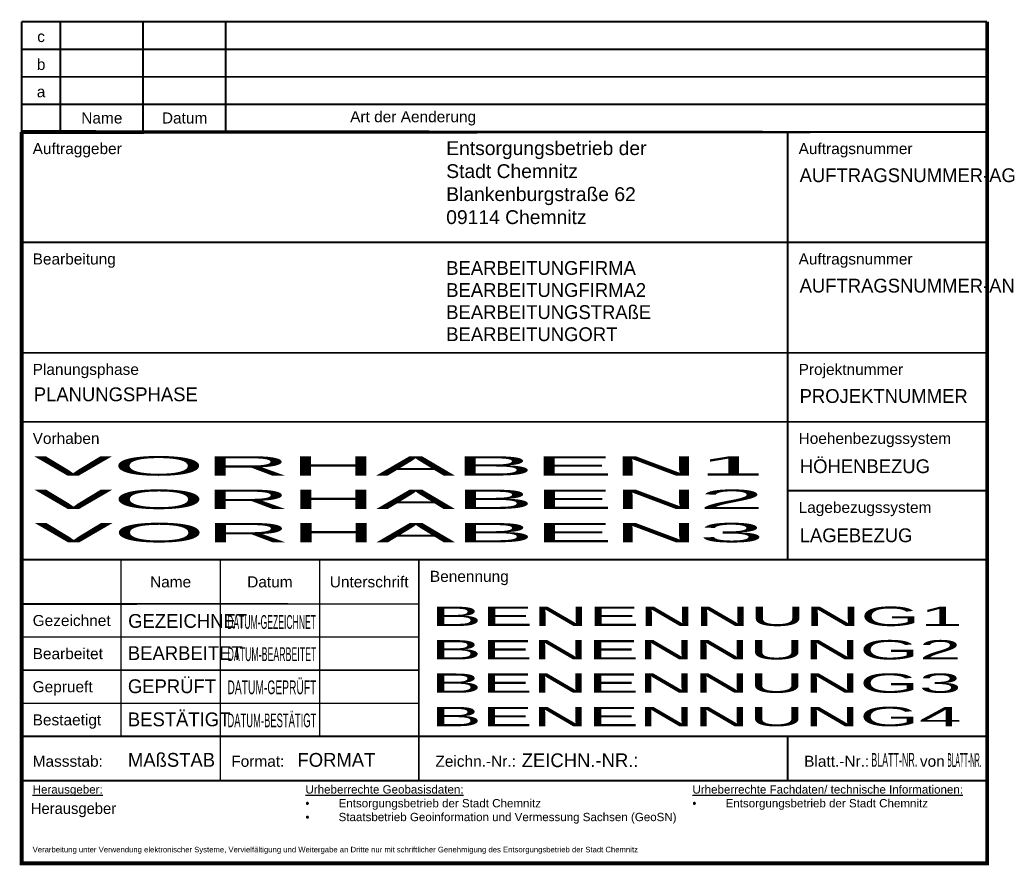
# Model space of a CAD drawing. Header units: millimetres. Extents: x -175 to 3, y 0 to 153.
import ezdxf
from ezdxf.enums import TextEntityAlignment as Align

# ---------------------------------------------------------------- set-up
doc = ezdxf.new("R2010")
doc.units = ezdxf.units.MM
doc.layers.add('TEXT25', color=7, linetype='Continuous')
doc.layers.add('ZZLAYOUT', color=9, linetype='Continuous')
doc.styles.add('Arial', font='arial.ttf')
doc.styles.get("Standard").update_dxf_attribs({"font": 'arial.ttf'})
doc.styles.add('SW2.5.shx', font='sw.shx', dxfattribs={"height": 2.5})
doc.styles.add('SW3.5.shx', font='sw.shx', dxfattribs={"width": 0.8})

msp = doc.modelspace()

# ---------------------------------------------------------------- linework, layer by layer
at = {"layer": 'ZZLAYOUT'}
for points, const_width in [([(0, 152.5), (0, 0), (-175, 0), (-175, 132.5)], 0.7), ([(-175, 152.5), (0, 152.5)], 0.35), ([(-175, 147.5), (0, 147.5)], 0.35), ([(-175, 142.5), (0, 142.5)], 0.35), ([(-175, 137.5), (0, 137.5)], 0.35), ([(-36.17, 55), (-36.17, 132.5)], 0.35), ([(-175, 112.5), (0, 112.5)], 0.35), ([(-175, 92.5), (0, 92.5)], 0.35), ([(-175, 80), (0, 80)], 0.35), ([(-0.17, 67.5), (-36.17, 67.5)], 0.35), ([(-175, 55), (0, 55)], 0.35), ([(-157, 55), (-157, 23)], 0.25), ([(-139, 55), (-139, 15)], 0.25), ([(-121, 55), (-121, 23)], 0.25), ([(-103, 55), (-103, 15)], 0.35), ([(-103, 41), (-175, 41)], 0.25), ([(-103, 35), (-175, 35)], 0.25), ([(-103, 29), (-175, 29)], 0.25), ([(0, 23), (-175, 23)], 0.35), ([(-36.17, 23), (-36.17, 15)], 0.35), ([(0, 15), (-175, 15)], 0.35)]:
    msp.add_lwpolyline(points, dxfattribs=dict(at, const_width=const_width))
at = {"layer": 'ZZLAYOUT', "const_width": 0.35, "flags": 128}
for points in [[(-175, 152.5), (-175, 132.5)], [(-168, 152.5), (-168, 132.5)], [(-153, 152.5), (-153, 132.5)], [(-138, 152.5), (-138, 132.5)]]:
    msp.add_lwpolyline(points, dxfattribs=at)
at = {"layer": 'ZZLAYOUT'}
for points in [[(-175, 132.5, 0.7, 0.35, 0), (0, 132.5, 0.35, 0.35, 0)], [(-103, 47, 0.25, 0.35, 0), (-175, 47, 0.35, 0.35, 0)]]:
    msp.add_lwpolyline(points, format="xyseb", dxfattribs=at)

# ---------------------------------------------------------------- texts
at = {"style": 'SW3.5.shx'}
for tag, width, p, p2 in [('VORHABEN1', 6.23471, (-172.83, 70.26), (-40.34, 70.26)), ('VORHABEN2', 6.019663, (-172.77, 64.21), (-40.34, 64.21)), ('VORHABEN3', 6.086325, (-172.72, 58.17), (-40.34, 58.17)), ('BENENNUNG1', 4.146348, (-100.84, 43.01), (-4.44, 43.01)), ('BENENNUNG2', 4.008276, (-100.84, 36.95), (-4.65, 36.95)), ('BENENNUNG3', 4.050468, (-100.84, 30.9), (-4.65, 30.9)), ('BENENNUNG4', 4.008276, (-100.84, 24.85), (-4.65, 24.85))]:
    msp.add_attdef(tag, text='', height=3.5, dxfattribs=dict(at, width=width)).set_placement(p, p2, align=Align.FIT)
at = {"style": 'SW2.5.shx'}
for rotation, width, p, p2 in [(0.0745, 0.599394, (-21, 17.49), (-12.65, 17.5)), (359.7013, 0.444747, (-7.22, 17.49), (-1.02, 17.46))]:
    msp.add_attdef('BLATT-NR.', text='', height=2.5, rotation=rotation, dxfattribs=dict(at, width=width)).set_placement(p, p2, align=Align.FIT)
at = {"layer": 'TEXT25', "style": 'SW2.5.shx'}
for tag, p, s, height in [('AUFTRAGSNUMMER-AG', (-33.99, 123.42), '', 2.5), ('BEARBEITUNGFIRMA', (-98.04, 106.62), ' Südsaschsen Wasser GmbH', 2.5), ('AUFTRAGSNUMMER-AN', (-33.99, 103.42), '', 2.5), ('BEARBEITUNGFIRMA2', (-98.04, 102.62), ' ', 2.5), ('BEARBEITUNGSTRAßE', (-98.04, 98.62), ' Theresenstraße 13', 2.5), ('BEARBEITUNGORT', (-98.04, 94.62), ' 09111 Chemnitz', 2.5), ('PLANUNGSPHASE', (-172.8, 83.73), '', 2.5), ('PROJEKTNUMMER', (-33.99, 83.42), '', 2.5), ('HÖHENBEZUG', (-33.95, 70.7), '', 2.5), ('LAGEBEZUG', (-33.98, 58.19), '', 2.5), ('GEZEICHNET', (-155.69, 42.67), ' ', 2.5), ('BEARBEITET', (-155.74, 36.84), '', 2.5), ('GEPRÜFT', (-155.74, 30.84), '', 2.5), ('BESTÄTIGT', (-155.74, 24.84), '', 2.5), ('MAßSTAB', (-155.73, 17.5), '', 2.5), ('FORMAT', (-125, 17.5), 'A3', 2.5), ('ZEICHN.-NR.:', (-84.36, 17.43), '', 2.5), ('Herausgeber', (-173.33, 8.96), ' ', 2)]:
    msp.add_attdef(tag, p, s, height=height, dxfattribs=at)
for tag, width, p, p2 in [('DATUM-GEZEICHNET', 0.601521, (-137.75, 42.48), (-121.64, 42.48)), ('DATUM-BEARBEITET', 0.601514, (-137.69, 36.65), (-121.58, 36.65)), ('DATUM-GEPRÜFT', 0.704899, (-137.69, 30.65), (-121.58, 30.65)), ('DATUM-BESTÄTIGT', 0.633173, (-137.69, 24.65), (-121.58, 24.65))]:
    msp.add_attdef(tag, text='', height=2.5, dxfattribs=dict(at, width=width)).set_placement(p, p2, align=Align.FIT)
at = {"layer": 'ZZLAYOUT', "style": 'Arial'}
for s, p in [('c', (-171.47, 149.79)), ('b', (-171.47, 144.79)), ('a', (-171.47, 139.79)), ('Name', (-160.46, 135.03)), ('Datum', (-145.46, 135.03)), ('Art der Aenderung', (-104.04, 135.03))]:
    msp.add_text(s, height=2, dxfattribs=at).set_placement(p, align=Align.MIDDLE)
for s, p in [('Auftraggeber', (-173, 130.5)), ('Auftragsnummer', (-34.17, 130.5)), ('Bearbeitung', (-173, 110.5)), ('Auftragsnummer', (-34.17, 110.5)), ('Planungsphase', (-173, 90.5)), ('Projektnummer', (-34.17, 90.5)), ('Vorhaben', (-173, 78)), ('Hoehenbezugssystem', (-34.17, 78)), ('Lagebezugssystem', (-34.17, 65.5)), ('Benennung', (-101, 53))]:
    msp.add_text(s, height=2, dxfattribs=at).set_placement(p, align=Align.TOP_LEFT)
for s, p in [('Name', (-148, 50)), ('Datum', (-130, 50)), ('Unterschrift', (-112, 50))]:
    msp.add_text(s, height=2, dxfattribs=at).set_placement(p, align=Align.CENTER)
for s, p in [('Gezeichnet', (-173, 44)), ('Bearbeitet', (-173, 38)), ('Geprueft', (-173, 32)), ('Bestaetigt', (-173, 26))]:
    msp.add_text(s, height=2, dxfattribs=at).set_placement(p, align=Align.MIDDLE_LEFT)
for s, p in [('Massstab:', (-173, 17.5)), ('Zeichn.-Nr.:', (-100, 17.5)), ('Blatt.-Nr.:', (-33.17, 17.5)), ('Format:', (-137, 17.5))]:
    msp.add_text(s, height=2, dxfattribs=at).set_placement(p)
msp.add_text('von', height=2, dxfattribs=at).set_placement((-7.68, 17.5), align=Align.RIGHT)
at = {"layer": 'ZZLAYOUT', "attachment_point": 1}
for s, insert, char_height, width in [('Entsorgungsbetrieb der Stadt Chemnitz^JBlankenburgstraße 62^J09114 Chemnitz', (-98.04, 130.83), 2.5, 41.5554), ('Verarbeitung unter Verwendung elektronischer Systeme, Vervielfältigung und Weitergabe an Dritte nur mit schriftlicher Genehmigung des Entsorgungsbetrieb der Stadt Chemnitz', (-173, 3), 1, 170)]:
    msp.add_mtext(s, dxfattribs=dict(at, insert=insert, char_height=char_height, width=width))
at = {"layer": 'ZZLAYOUT', "char_height": 1.5, "attachment_point": 1, "style": 'Arial'}
for s, width, insert in [('{\\LHerausgeber: }', 48.7771, (-173, 14.15)), ('{\\LUrheberrechte Geobasisdaten:\\P\\pxi-2,l3;{\\fSymbol|b0|i0|c2|p18;\\l·^I}}Entsorgungsbetrieb der Stadt Chemnitz\\P{\\fSymbol|b0|i0|c2|p18;·^I}Staatsbetrieb Geoinformation und Vermessung Sachsen (GeoSN)', 125.1123, (-123.55, 14.15)), ('\\pxql;{\\LUrheberrechte Fachdaten/ technische Informationen:\\l\\C1;\\P\\pi-2,l3,q*;{\\fSymbol|b0|i0|c2|p18;\\C256;·^I}}Entsorgungsbetrieb der Stadt Chemnitz', 53.4079, (-53.41, 14.15))]:
    msp.add_mtext_dynamic_manual_height_columns(s, width=width, gutter_width=12.5, heights=[0], dxfattribs=dict(at, insert=insert))

doc.saveas('drawing.dxf')
